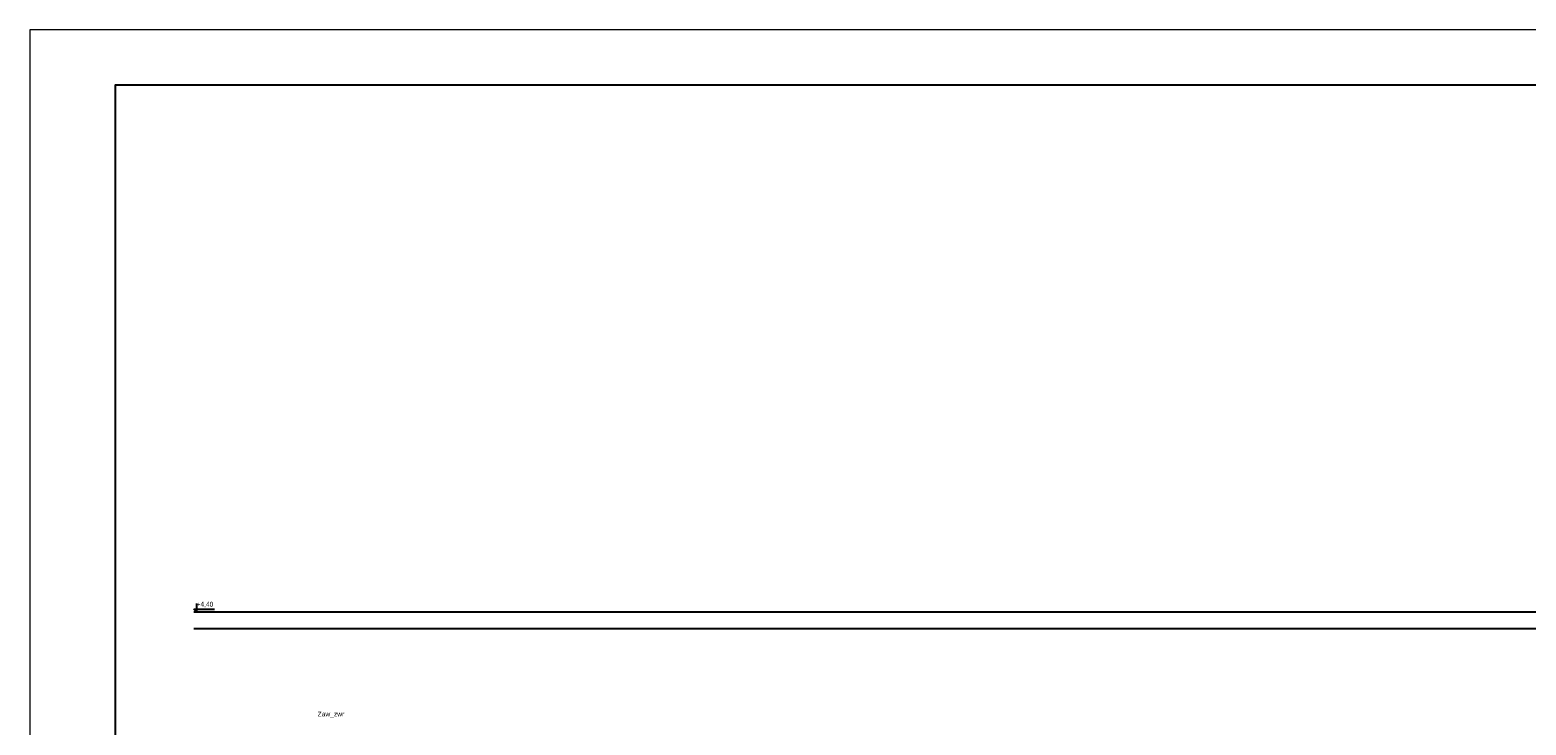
# Model space of a CAD drawing. Header units: inches. Extents: x -150.1 to -108.1, y -15.9 to 13.8.
# Tile 17 of 25: x -150.1 to -123, y 1.3 to 13.8. Entities that reach past the tile are written whole.
import ezdxf
from ezdxf.lldxf.tags import DXFTag

# ---------------------------------------------------------------- set-up
doc = ezdxf.new("R2010")
doc.units = ezdxf.units.IN
doc.header["$MEASUREMENT"] = 0
doc.layers.get('0').update_dxf_attribs({"color": 2})
for name, color, linetype in [('IS_Konstrukcja', 7, 'SOLID'), ('IS_Opisy_działek_Wodociag', 2, 'SOLID'), ('IS_Text_Armatury_Wodociag', 2, 'Continuous')]:
    doc.layers.add(name, color=color, linetype=linetype)
tags = doc.linetypes.add('SOLID', pattern=[10, 10, 0]).pattern_tags.tags
tags[6:7] = [DXFTag(74, 4), DXFTag(75, 0), DXFTag(340, '0'), DXFTag(46, 0.0), DXFTag(50, 0.0), DXFTag(44, 0.0), DXFTag(45, 0.0)]
tags[4:5] = [DXFTag(74, 4), DXFTag(75, 0), DXFTag(340, '0'), DXFTag(46, 0.0), DXFTag(50, 0.0), DXFTag(44, 0.0), DXFTag(45, 0.0)]

msp = doc.modelspace()

# ---------------------------------------------------------------- linework, layer by layer
at = {"color": 7, "lineweight": 0, "true_color": 0xffffff}
msp.add_lwpolyline([(-150.064, -15.862), (-108.064, -15.862), (-108.064, 13.838), (-150.064, 13.838)], close=True, dxfattribs=at)
at = {"color": 2}
msp.add_lwpolyline([(-148.519, -14.862), (-109.064, -14.862), (-109.064, 12.838), (-148.519, 12.838)], close=True, dxfattribs=at)
at = {"layer": 'IS_Konstrukcja', "ltscale": 0.01}
for p, q in [((-147.047, 3.299), (-147.097, 3.349)), ((-147.097, 3.349), (-146.722, 3.349)), ((-147.097, 3.299), (-114.064, 3.299)), ((-147.047, 3.449), (-147.047, 3.299)), ((-147.097, 2.999), (-114.064, 2.999))]:
    msp.add_line(p, q, dxfattribs=at)

# ---------------------------------------------------------------- texts
at = {"layer": 'IS_Konstrukcja', "ltscale": 0.01, "insert": (-147.047, 3.38), "char_height": 0.0864, "attachment_point": 7}
msp.add_mtext('\\fArial|b0|i0;+4,40', dxfattribs=at)
at = {"layer": 'IS_Opisy_działek_Wodociag', "ltscale": 0.01, "char_height": 0.1512}
for insert, attachment_point in [((-126.52, 3.852), 7), ((-127.352, 3.794), 1), ((-127.352, 3.794), 1), ((-126.477, 3.534), 7), ((-126.46, 3.732), 7), ((-126.46, 3.732), 7), ((-127.309, 3.477), 1), ((-127.309, 3.477), 1), ((-126.417, 3.414), 7), ((-126.417, 3.414), 7), ((-136.816, 2.221), 9), ((-133.343, 2.169), 1), ((-133.343, 2.169), 1), ((-132.511, 2.227), 7), ((-129.378, 2.282), 9), ((-129.378, 2.225), 3), ((-129.378, 2.225), 3), ((-123.163, 2.279), 1), ((-123.163, 2.279), 1), ((-137.828, 2.102), 9), ((-137.828, 2.102), 9), ((-136.816, 2.164), 3), ((-136.816, 2.164), 3), ((-136.815, 1.923), 9), ((-133.44, 1.918), 1), ((-133.44, 1.918), 1), ((-132.608, 1.976), 7), ((-132.451, 2.107), 7), ((-132.451, 2.107), 7), ((-130.27, 2.162), 9), ((-130.27, 2.162), 9), ((-129.341, 2.002), 9), ((-129.341, 1.945), 3), ((-129.341, 1.945), 3), ((-123.169, 2.013), 1), ((-123.169, 2.013), 1), ((-137.827, 1.803), 9), ((-137.827, 1.803), 9), ((-136.815, 1.865), 3), ((-136.815, 1.865), 3), ((-136.8, 1.647), 9), ((-133.562, 1.638), 1), ((-133.562, 1.638), 1), ((-132.73, 1.696), 7), ((-132.548, 1.856), 7), ((-132.548, 1.856), 7), ((-130.233, 1.882), 9), ((-130.233, 1.882), 9), ((-129.862, 1.644), 7), ((-127.808, 1.633), 7), ((-123.184, 1.746), 1), ((-123.184, 1.746), 1), ((-137.692, 1.527), 9), ((-137.692, 1.527), 9), ((-136.8, 1.589), 3), ((-136.8, 1.589), 3), ((-134.618, 1.522), 1), ((-134.618, 1.522), 1), ((-133.786, 1.579), 7), ((-133.726, 1.459), 7), ((-133.726, 1.459), 7), ((-132.67, 1.576), 7), ((-132.67, 1.576), 7), ((-130.814, 1.586), 1), ((-130.814, 1.586), 1), ((-129.802, 1.524), 7), ((-129.802, 1.524), 7), ((-128.64, 1.576), 1), ((-128.64, 1.576), 1), ((-127.802, 1.395), 7), ((-127.748, 1.513), 7), ((-127.748, 1.513), 7), ((-127.153, 1.526), 1), ((-127.153, 1.526), 1), ((-126.321, 1.584), 7), ((-126.261, 1.464), 7), ((-126.261, 1.464), 7), ((-134.632, 1.268), 1), ((-134.632, 1.268), 1), ((-133.68, 1.326), 7), ((-130.808, 1.287), 1), ((-130.808, 1.287), 1), ((-129.856, 1.344), 7), ((-128.634, 1.337), 1), ((-128.634, 1.337), 1), ((-127.742, 1.274), 7), ((-127.742, 1.274), 7), ((-127.17, 1.292), 1), ((-127.17, 1.292), 1), ((-126.338, 1.35), 7)]:
    msp.add_mtext('\\fArial|b0|i0;', dxfattribs=dict(at, insert=insert, attachment_point=attachment_point))
at = {"layer": 'IS_Text_Armatury_Wodociag', "linetype": 'SOLID', "ltscale": 0.01, "char_height": 0.0864}
for s, insert, attachment_point in [('\\fArial|b0|i0;', (-134.26, 2.735), 9), ('\\fArial|b0|i0;', (-134.366, 2.633), 9), ('\\fArial|b0|i0;', (-130.512, 2.605), 9), ('\\fArial|b0|i0;', (-130.405, 2.708), 9), ('\\fArial|b0|i0;', (-128.296, 2.694), 9), ('\\fArial|b0|i0;', (-128.189, 2.549), 9), ('\\fArial|b0|i0;', (-126.84, 2.701), 9), ('\\fArial|b0|i0;', (-126.733, 2.579), 9), ('\\fArial|b0|i0;Zaw_zwr', (-144.852, 1.382), 7)]:
    msp.add_mtext(s, dxfattribs=dict(at, insert=insert, attachment_point=attachment_point))

doc.saveas('drawing.dxf')
